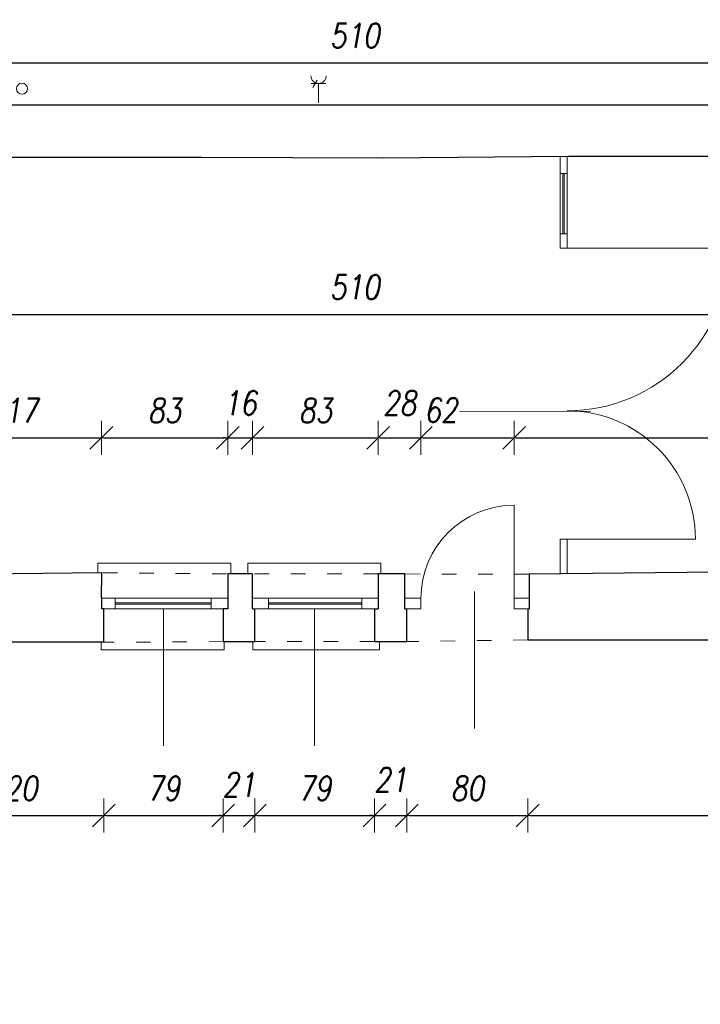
# Model space of a CAD drawing. Header units: millimetres. Extents: x -60479 to 14193, y -32440 to 949.
# Tile 48 of 68: x -24261 to -19767, y -13759 to -7253. Entities that reach past the tile are written whole.
import ezdxf

# ---------------------------------------------------------------- set-up
doc = ezdxf.new("R2010")
doc.units = ezdxf.units.MM
doc.header["$LTSCALE"] = 8
doc.linetypes.add('ACAD_ISO03W100', pattern=[30, 12, -18])
doc.layers.get('Defpoints').update_dxf_attribs({"lineweight": 0})
for name, color, linetype, lineweight in [('A_DIMEN', 7, 'Continuous', 0), ('instalacje', 6, 'Continuous', 0), ('parter_dzwi i okna', 3, 'Continuous', 0), ('parter_parapet', 6, 'Continuous', 0), ('parter_podciąg', 2, 'ACAD_ISO03W100', 0), ('parter_rzut', 7, 'Continuous', 30), ('wymiarowanie', 4, 'Continuous', 0)]:
    doc.layers.add(name, color=color, linetype=linetype, lineweight=lineweight)
doc.styles.add('ROMANS1', font='romans.shx', dxfattribs={"width": 0.8, "oblique": 10})
doc.dimstyles.new('NARCH100', dxfattribs={"dimscale": 100, "dimtxt": 1.6, "dimasz": 0.15, "dimexe": 0, "dimexo": 0, "dimgap": 1, "dimtad": 1, "dimdec": 0, "dimlfac": 0.1, "dimrnd": 1, "dimdsep": 46, "dimtxsty": 'ROMANS1', "dimblk": 'wym', "dimcen": -1.5, "dimse1": 1, "dimse2": 1, "dimclrd": 4, "dimclre": 4, "dimclrt": 3, "dimadec": 0, "dimazin": 0, "dimtfac": 0.04, "dimtdec": 0, "dimtmove": 2, "dimatfit": 3, "dimldrblk": 'wym', "dimfxl": 0, "dimtolj": 1, "dimarcsym": 0})

# ---------------------------------------------------------------- blocks, each defined once
blk = doc.blocks.new('wym')
at = {"layer": 'A_DIMEN', "color": 4, "ltscale": 100}
for p, q in [((-5, -5), (5, 5)), ((0, -7.5), (0, 7.5)), ((-5, 0), (5, 0))]:
    blk.add_line(p, q, dxfattribs=at)
blk = doc.blocks.new('*D393')
at = {"layer": 'Defpoints', "color": 0, "transparency": 16777216}
for p in [(-24911.2, -11367.2, 22637.2), (-23706.5, -11367.2, 22637.2), (-23706.5, -12512.1)]:
    blk.add_point(p, dxfattribs=at)
at = {"layer": 'instalacje', "color": 4, "lineweight": -2, "transparency": 16777216}
blk.add_line((-24896.2, -12512.1), (-23721.5, -12512.1), dxfattribs=at)
at = {"layer": 'instalacje', "color": 4, "lineweight": -2, "transparency": 16777216, "xscale": 15, "yscale": 15, "zscale": 15, "rotation": 179.9999999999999}
blk.add_blockref('wym', (-24911.2, -12512.1), dxfattribs=at)
at = {"layer": 'instalacje', "color": 4, "lineweight": -2, "transparency": 16777216, "xscale": 15, "yscale": 15, "zscale": 15}
blk.add_blockref('wym', (-23706.5, -12512.1), dxfattribs=at)
at = {"layer": 'instalacje', "color": 3, "transparency": 16777216, "insert": (-24308.8, -12332.1), "char_height": 160, "attachment_point": 5, "style": 'ROMANS1'}
blk.add_mtext('\\A1;120', dxfattribs=at)
blk = doc.blocks.new('*D394')
at = {"layer": 'Defpoints', "color": 0, "transparency": 16777216}
for p in [(-23706.5, -11367.2, 22637.2), (-22917, -11362.9), (-22917, -12512.1)]:
    blk.add_point(p, dxfattribs=at)
at = {"layer": 'instalacje', "color": 4, "lineweight": -2, "transparency": 16777216}
blk.add_line((-23691.5, -12512.1), (-22932, -12512.1), dxfattribs=at)
at = {"layer": 'instalacje', "color": 4, "lineweight": -2, "transparency": 16777216, "xscale": 15, "yscale": 15, "zscale": 15, "rotation": 179.9999999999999}
blk.add_blockref('wym', (-23706.5, -12512.1), dxfattribs=at)
at = {"layer": 'instalacje', "color": 4, "lineweight": -2, "transparency": 16777216, "xscale": 15, "yscale": 15, "zscale": 15}
blk.add_blockref('wym', (-22917, -12512.1), dxfattribs=at)
at = {"layer": 'instalacje', "color": 3, "transparency": 16777216, "insert": (-23311.7, -12332.1), "char_height": 160, "attachment_point": 5, "style": 'ROMANS1'}
blk.add_mtext('\\A1;79', dxfattribs=at)
blk = doc.blocks.new('*D395')
at = {"layer": 'Defpoints', "color": 0, "transparency": 16777216}
for p in [(-22917, -11362.9), (-22708.2, -11362.6), (-22708.2, -12512.1)]:
    blk.add_point(p, dxfattribs=at)
at = {"layer": 'instalacje', "color": 4, "lineweight": -2, "transparency": 16777216}
for p, q in [((-22932, -12512.1), (-22947, -12512.1)), ((-22917, -12512.1), (-22708.2, -12512.1)), ((-22693.2, -12512.1), (-22678.2, -12512.1))]:
    blk.add_line(p, q, dxfattribs=at)
at = {"layer": 'instalacje', "color": 4, "lineweight": -2, "transparency": 16777216, "xscale": 15, "yscale": 15, "zscale": 15}
for p, rotation in [((-22917, -12512.1), 359.9999999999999), ((-22708.2, -12512.1), 179.9999999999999)]:
    blk.add_blockref('wym', p, dxfattribs=dict(at, rotation=rotation))
at = {"layer": 'instalacje', "color": 3, "transparency": 16777216, "insert": (-22812.6, -12308.8), "char_height": 160, "attachment_point": 5, "style": 'ROMANS1'}
blk.add_mtext('\\A1;21', dxfattribs=at)
blk = doc.blocks.new('*D396')
at = {"layer": 'Defpoints', "color": 0, "transparency": 16777216}
for p in [(-22708.2, -11362.6), (-21918.8, -11362.9), (-21918.8, -12512.1)]:
    blk.add_point(p, dxfattribs=at)
at = {"layer": 'instalacje', "color": 4, "lineweight": -2, "transparency": 16777216}
blk.add_line((-22693.2, -12512.1), (-21933.8, -12512.1), dxfattribs=at)
at = {"layer": 'instalacje', "color": 4, "lineweight": -2, "transparency": 16777216, "xscale": 15, "yscale": 15, "zscale": 15, "rotation": 179.9999999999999}
blk.add_blockref('wym', (-22708.2, -12512.1), dxfattribs=at)
at = {"layer": 'instalacje', "color": 4, "lineweight": -2, "transparency": 16777216, "xscale": 15, "yscale": 15, "zscale": 15}
blk.add_blockref('wym', (-21918.8, -12512.1), dxfattribs=at)
at = {"layer": 'instalacje', "color": 3, "transparency": 16777216, "insert": (-22313.5, -12332.1), "char_height": 160, "attachment_point": 5, "style": 'ROMANS1'}
blk.add_mtext('\\A1;79', dxfattribs=at)
blk = doc.blocks.new('*D397')
at = {"layer": 'Defpoints', "color": 0, "transparency": 16777216}
for p in [(-21918.8, -11362.9), (-21704.4, -11362.1), (-21704.4, -12512.1)]:
    blk.add_point(p, dxfattribs=at)
at = {"layer": 'instalacje', "color": 4, "lineweight": -2, "transparency": 16777216}
for p, q in [((-21933.8, -12512.1), (-21948.8, -12512.1)), ((-21918.8, -12512.1), (-21704.4, -12512.1)), ((-21689.4, -12512.1), (-21674.4, -12512.1))]:
    blk.add_line(p, q, dxfattribs=at)
at = {"layer": 'instalacje', "color": 4, "lineweight": -2, "transparency": 16777216, "xscale": 15, "yscale": 15, "zscale": 15}
for p, rotation in [((-21918.8, -12512.1), 359.9999999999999), ((-21704.4, -12512.1), 179.9999999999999)]:
    blk.add_blockref('wym', p, dxfattribs=dict(at, rotation=rotation))
at = {"layer": 'instalacje', "color": 3, "transparency": 16777216, "insert": (-21811.6, -12276.3), "char_height": 160, "attachment_point": 5, "style": 'ROMANS1'}
blk.add_mtext('\\A1;21', dxfattribs=at)
blk = doc.blocks.new('*D398')
at = {"layer": 'Defpoints', "color": 0, "transparency": 16777216}
for p in [(-21704.4, -11362.1), (-20906.5, -11351.2), (-20906.5, -12512.1)]:
    blk.add_point(p, dxfattribs=at)
at = {"layer": 'instalacje', "color": 4, "lineweight": -2, "transparency": 16777216}
blk.add_line((-21689.4, -12512.1), (-20921.5, -12512.1), dxfattribs=at)
at = {"layer": 'instalacje', "color": 4, "lineweight": -2, "transparency": 16777216, "xscale": 15, "yscale": 15, "zscale": 15, "rotation": 179.9999999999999}
blk.add_blockref('wym', (-21704.4, -12512.1), dxfattribs=at)
at = {"layer": 'instalacje', "color": 4, "lineweight": -2, "transparency": 16777216, "xscale": 15, "yscale": 15, "zscale": 15}
blk.add_blockref('wym', (-20906.5, -12512.1), dxfattribs=at)
at = {"layer": 'instalacje', "color": 3, "transparency": 16777216, "insert": (-21305.4, -12332.1), "char_height": 160, "attachment_point": 5, "style": 'ROMANS1'}
blk.add_mtext('\\A1;80', dxfattribs=at)
blk = doc.blocks.new('*D399')
at = {"layer": 'Defpoints', "color": 0, "transparency": 16777216}
for p in [(-20906.5, -11351.2), (-17020.3, -11350.8), (-17020.3, -12512.1)]:
    blk.add_point(p, dxfattribs=at)
at = {"layer": 'instalacje', "color": 4, "lineweight": -2, "transparency": 16777216}
blk.add_line((-20891.5, -12512.1), (-17035.3, -12512.1), dxfattribs=at)
at = {"layer": 'instalacje', "color": 4, "lineweight": -2, "transparency": 16777216, "xscale": 15, "yscale": 15, "zscale": 15, "rotation": 179.9999999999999}
blk.add_blockref('wym', (-20906.5, -12512.1), dxfattribs=at)
at = {"layer": 'instalacje', "color": 4, "lineweight": -2, "transparency": 16777216, "xscale": 15, "yscale": 15, "zscale": 15}
blk.add_blockref('wym', (-17020.3, -12512.1), dxfattribs=at)
at = {"layer": 'instalacje', "color": 3, "transparency": 16777216, "insert": (-18963.4, -12332.1), "char_height": 160, "attachment_point": 5, "style": 'ROMANS1'}
blk.add_mtext('\\A1;389', dxfattribs=at)
blk = doc.blocks.new('*D683')
at = {"layer": 'Defpoints', "color": 0, "transparency": 16777216}
for p in [(-19501.9, -7538.1), (-24596.9, -8062.3), (-19501.9, -8062.3)]:
    blk.add_point(p, dxfattribs=at)
at = {"layer": 'instalacje', "color": 4, "lineweight": -2, "transparency": 16777216}
blk.add_line((-24581.9, -7538.1), (-19516.9, -7538.1), dxfattribs=at)
at = {"layer": 'instalacje', "color": 4, "lineweight": -2, "transparency": 16777216, "xscale": 15, "yscale": 15, "zscale": 15, "rotation": 179.9999999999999}
blk.add_blockref('wym', (-24596.9, -7538.1), dxfattribs=at)
at = {"layer": 'instalacje', "color": 4, "lineweight": -2, "transparency": 16777216, "xscale": 15, "yscale": 15, "zscale": 15}
blk.add_blockref('wym', (-19501.9, -7538.1), dxfattribs=at)
at = {"layer": 'instalacje', "color": 3, "transparency": 16777216, "insert": (-22049.4, -7358.1), "char_height": 160, "attachment_point": 5, "style": 'ROMANS1'}
blk.add_mtext('\\A1;510', dxfattribs=at)
blk = doc.blocks.new('*D768')
at = {"layer": 'Defpoints', "color": 0, "transparency": 16777216}
for p in [(-23722.1, -10015.9), (-24890.9, -11076.6), (-23722.1, -11076.7)]:
    blk.add_point(p, dxfattribs=at)
at = {"layer": 'instalacje', "color": 4, "lineweight": -2, "transparency": 16777216}
blk.add_line((-24875.9, -10015.9), (-23737.1, -10015.9), dxfattribs=at)
at = {"layer": 'instalacje', "color": 4, "lineweight": -2, "transparency": 16777216, "xscale": 15, "yscale": 15, "zscale": 15, "rotation": 179.9999999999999}
blk.add_blockref('wym', (-24890.9, -10015.9), dxfattribs=at)
at = {"layer": 'instalacje', "color": 4, "lineweight": -2, "transparency": 16777216, "xscale": 15, "yscale": 15, "zscale": 15}
blk.add_blockref('wym', (-23722.1, -10015.9), dxfattribs=at)
at = {"layer": 'instalacje', "color": 3, "transparency": 16777216, "insert": (-24306.5, -9835.9), "char_height": 160, "attachment_point": 5, "style": 'ROMANS1'}
blk.add_mtext('\\A1;117', dxfattribs=at)
blk = doc.blocks.new('*D769')
at = {"layer": 'Defpoints', "color": 0, "transparency": 16777216}
for p in [(-22887.7, -10015.9), (-23722.1, -11076.7), (-22887.7, -11078.3)]:
    blk.add_point(p, dxfattribs=at)
at = {"layer": 'instalacje', "color": 4, "lineweight": -2, "transparency": 16777216}
blk.add_line((-23707.1, -10015.9), (-22902.7, -10015.9), dxfattribs=at)
at = {"layer": 'instalacje', "color": 4, "lineweight": -2, "transparency": 16777216, "xscale": 15, "yscale": 15, "zscale": 15, "rotation": 179.9999999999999}
blk.add_blockref('wym', (-23722.1, -10015.9), dxfattribs=at)
at = {"layer": 'instalacje', "color": 4, "lineweight": -2, "transparency": 16777216, "xscale": 15, "yscale": 15, "zscale": 15}
blk.add_blockref('wym', (-22887.7, -10015.9), dxfattribs=at)
at = {"layer": 'instalacje', "color": 3, "transparency": 16777216, "insert": (-23304.9, -9835.9), "char_height": 160, "attachment_point": 5, "style": 'ROMANS1'}
blk.add_mtext('\\A1;83', dxfattribs=at)
blk = doc.blocks.new('*D770')
at = {"layer": 'Defpoints', "color": 0, "transparency": 16777216}
for p in [(-22724, -10015.9), (-22887.7, -11078.3), (-22724, -11076.7)]:
    blk.add_point(p, dxfattribs=at)
at = {"layer": 'instalacje', "color": 4, "lineweight": -2, "transparency": 16777216}
for p, q in [((-22902.7, -10015.9), (-22917.7, -10015.9)), ((-22887.7, -10015.9), (-22724, -10015.9)), ((-22709, -10015.9), (-22694, -10015.9))]:
    blk.add_line(p, q, dxfattribs=at)
at = {"layer": 'instalacje', "color": 4, "lineweight": -2, "transparency": 16777216, "xscale": 15, "yscale": 15, "zscale": 15}
for p, rotation in [((-22887.7, -10015.9), 359.9999999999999), ((-22724, -10015.9), 179.9999999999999)]:
    blk.add_blockref('wym', p, dxfattribs=dict(at, rotation=rotation))
at = {"layer": 'instalacje', "color": 3, "transparency": 16777216, "insert": (-22805.8, -9785.9), "char_height": 160, "attachment_point": 5, "style": 'ROMANS1'}
blk.add_mtext('\\A1;16', dxfattribs=at)
blk = doc.blocks.new('*D771')
at = {"layer": 'Defpoints', "color": 0, "transparency": 16777216}
for p in [(-21893.8, -10015.9), (-22724, -11076.7), (-21893.8, -11078.3)]:
    blk.add_point(p, dxfattribs=at)
at = {"layer": 'instalacje', "color": 4, "lineweight": -2, "transparency": 16777216}
blk.add_line((-22709, -10015.9), (-21908.8, -10015.9), dxfattribs=at)
at = {"layer": 'instalacje', "color": 4, "lineweight": -2, "transparency": 16777216, "xscale": 15, "yscale": 15, "zscale": 15, "rotation": 179.9999999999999}
blk.add_blockref('wym', (-22724, -10015.9), dxfattribs=at)
at = {"layer": 'instalacje', "color": 4, "lineweight": -2, "transparency": 16777216, "xscale": 15, "yscale": 15, "zscale": 15}
blk.add_blockref('wym', (-21893.8, -10015.9), dxfattribs=at)
at = {"layer": 'instalacje', "color": 3, "transparency": 16777216, "insert": (-22308.9, -9835.9), "char_height": 160, "attachment_point": 5, "style": 'ROMANS1'}
blk.add_mtext('\\A1;83', dxfattribs=at)
blk = doc.blocks.new('*D772')
at = {"layer": 'Defpoints', "color": 0, "transparency": 16777216}
for p in [(-21611.4, -10015.9), (-21893.8, -11078.3), (-21611.4, -11076.6)]:
    blk.add_point(p, dxfattribs=at)
at = {"layer": 'instalacje', "color": 4, "lineweight": -2, "transparency": 16777216}
blk.add_line((-21878.8, -10015.9), (-21626.4, -10015.9), dxfattribs=at)
at = {"layer": 'instalacje', "color": 4, "lineweight": -2, "transparency": 16777216, "xscale": 15, "yscale": 15, "zscale": 15, "rotation": 179.9999999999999}
blk.add_blockref('wym', (-21893.8, -10015.9), dxfattribs=at)
at = {"layer": 'instalacje', "color": 4, "lineweight": -2, "transparency": 16777216, "xscale": 15, "yscale": 15, "zscale": 15}
blk.add_blockref('wym', (-21611.4, -10015.9), dxfattribs=at)
at = {"layer": 'instalacje', "color": 3, "transparency": 16777216, "insert": (-21752.6, -9785.9), "char_height": 160, "attachment_point": 5, "style": 'ROMANS1'}
blk.add_mtext('\\A1;28', dxfattribs=at)
blk = doc.blocks.new('*D773')
at = {"layer": 'Defpoints', "color": 0, "transparency": 16777216}
for p in [(-20995.9, -10015.9), (-21611.4, -11076.6), (-20995.9, -11076.6)]:
    blk.add_point(p, dxfattribs=at)
at = {"layer": 'instalacje', "color": 4, "lineweight": -2, "transparency": 16777216}
blk.add_line((-21596.4, -10015.9), (-21010.9, -10015.9), dxfattribs=at)
at = {"layer": 'instalacje', "color": 4, "lineweight": -2, "transparency": 16777216, "xscale": 15, "yscale": 15, "zscale": 15, "rotation": 179.9999999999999}
blk.add_blockref('wym', (-21611.4, -10015.9), dxfattribs=at)
at = {"layer": 'instalacje', "color": 4, "lineweight": -2, "transparency": 16777216, "xscale": 15, "yscale": 15, "zscale": 15}
blk.add_blockref('wym', (-20995.9, -10015.9), dxfattribs=at)
at = {"layer": 'instalacje', "color": 3, "transparency": 16777216, "insert": (-21479.9, -9833.5), "char_height": 160, "attachment_point": 5, "style": 'ROMANS1'}
blk.add_mtext('\\A1;62', dxfattribs=at)
blk = doc.blocks.new('*D774')
at = {"layer": 'Defpoints', "color": 0, "transparency": 16777216}
for p in [(-16929.6, -10015.9), (-16929.6, -10875.1), (-20995.9, -11076.6)]:
    blk.add_point(p, dxfattribs=at)
at = {"layer": 'instalacje', "color": 4, "lineweight": -2, "transparency": 16777216}
blk.add_line((-20980.9, -10015.9), (-16944.6, -10015.9), dxfattribs=at)
at = {"layer": 'instalacje', "color": 4, "lineweight": -2, "transparency": 16777216, "xscale": 15, "yscale": 15, "zscale": 15, "rotation": 179.9999999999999}
blk.add_blockref('wym', (-20995.9, -10015.9), dxfattribs=at)
at = {"layer": 'instalacje', "color": 4, "lineweight": -2, "transparency": 16777216, "xscale": 15, "yscale": 15, "zscale": 15}
blk.add_blockref('wym', (-16929.6, -10015.9), dxfattribs=at)
at = {"layer": 'instalacje', "color": 3, "transparency": 16777216, "insert": (-18962.8, -9835.9), "char_height": 160, "attachment_point": 5, "style": 'ROMANS1'}
blk.add_mtext('\\A1;407', dxfattribs=at)
blk = doc.blocks.new('*D640')
at = {"layer": 'Defpoints', "color": 0, "transparency": 16777216}
for p in [(-24596.9, -8157.1), (-19501.9, -8157.1), (-19501.9, -9200.1)]:
    blk.add_point(p, dxfattribs=at)
at = {"layer": 'instalacje', "color": 4, "lineweight": -2, "transparency": 16777216}
blk.add_line((-24581.9, -9200.1), (-19516.9, -9200.1), dxfattribs=at)
at = {"layer": 'instalacje', "color": 4, "lineweight": -2, "transparency": 16777216, "xscale": 15, "yscale": 15, "zscale": 15, "rotation": 179.9999999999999}
blk.add_blockref('wym', (-24596.9, -9200.1), dxfattribs=at)
at = {"layer": 'instalacje', "color": 4, "lineweight": -2, "transparency": 16777216, "xscale": 15, "yscale": 15, "zscale": 15}
blk.add_blockref('wym', (-19501.9, -9200.1), dxfattribs=at)
at = {"layer": 'instalacje', "color": 3, "transparency": 16777216, "insert": (-22049.4, -9020.1), "char_height": 160, "attachment_point": 5, "style": 'ROMANS1'}
blk.add_mtext('\\A1;510', dxfattribs=at)

msp = doc.modelspace()

# ---------------------------------------------------------------- linework, layer by layer
at = {"layer": 'instalacje'}
for points in [[(-22335.5, -7674), (-22239.6, -7674)], [(-22296.1, -7652.5), (-22326, -7702.2)], [(-22287.5, -7674), (-22287.5, -7802.1)]]:
    msp.add_lwpolyline(points, dxfattribs=at)
msp.add_circle((-24246.3, -7708.8), 36.2, dxfattribs=at)
msp.add_arc((-22287.5, -7623.8), 50.2, 180, 360, dxfattribs=at)
at = {"layer": 'parter_dzwi i okna'}
for points in [[(-20646.6, -8157.2), (-20646.6, -8763.4), (-20691.9, -8763.4), (-20691.9, -8157.6)], [(-20646.6, -8270), (-20691.9, -8270)], [(-20674, -8270), (-20674, -8667.6)], [(-20665.7, -8270), (-20665.7, -8667.6)], [(-20646.6, -8667.6), (-20691.9, -8667.6)], [(-20646.6, -8763.4), (-19572.5, -8763.4)], [(-20995.9, -10461.1), (-20995.9, -11076.6)], [(-20691.9, -10915.1), (-20691.9, -10684.9), (-20646.6, -10684.9), (-20646.6, -10914.6)], [(-20646.6, -10684.9), (-19799.3, -10684.9)], [(-23722.1, -11076.7), (-22887.7, -11076.6)], [(-23631.4, -11146.6), (-23631.4, -11076.7)], [(-23631.4, -11106.3), (-22995.9, -11106.3)], [(-23631.4, -11115.9), (-22995.9, -11115.9)], [(-22995.9, -11146.6), (-22995.9, -11076.6)], [(-22724, -11076.7), (-21893.8, -11076.6)], [(-22618, -11146.6), (-22618, -11076.7)], [(-22618, -11106.3), (-22002.5, -11106.3)], [(-22618, -11115.9), (-22002.5, -11115.9)], [(-22002.5, -11146.6), (-22002.5, -11076.6)], [(-21717.8, -11076.6), (-21611.4, -11076.6)], [(-21611.4, -11146.6), (-21611.4, -11076.7)], [(-20995.9, -11146.6), (-20995.9, -11076.6)], [(-20995.9, -11076.6), (-20896.9, -11076.6)], [(-23706.5, -11146.6), (-22917, -11146.6)], [(-22708.2, -11146.6), (-21918.8, -11146.6)], [(-21706.6, -11146.6), (-21611.4, -11146.6)], [(-20995.9, -11146.6), (-20906.5, -11146.6)]]:
    msp.add_lwpolyline(points, dxfattribs=at)
for centre, radius, start, end in [((-20646.6, -8763.4), 1074.1, 270, 0), ((-20646.6, -10684.9), 847.4, 0, 90), ((-20995.9, -11076.7), 615.6, 90.00709, 180)]:
    msp.add_arc(centre, radius, start, end, dxfattribs=at)
at = {"layer": 'parter_parapet'}
for points in [[(-23744.8, -10908.4), (-23744.8, -10844.9), (-22867.9, -10844.9), (-22867.9, -10915.8)], [(-22753.6, -10915.8), (-22753.6, -10844.9), (-21876.7, -10844.9), (-21876.7, -10915.8)], [(-23722.3, -11367.2), (-23722.3, -11416.6), (-22909.9, -11416.6), (-22910.1, -11362.9)], [(-22721.3, -11362.6), (-22721.3, -11416.6), (-21885, -11416.6), (-21885.2, -11362.9)]]:
    msp.add_lwpolyline(points, dxfattribs=at)
at = {"layer": 'parter_podciąg'}
for points in [[(-23711.3, -10908.1), (-22887.7, -10915.8)], [(-21893.8, -10915.8), (-22723.3, -10915.8)], [(-20896.9, -10917.2), (-21717.1, -10915.8)], [(-22917, -11362.9), (-23706.5, -11367.2)], [(-21918.8, -11362.9), (-22708.2, -11362.9)], [(-20906.5, -11351.2), (-21704.4, -11362.1)]]:
    msp.add_lwpolyline(points, dxfattribs=at)
at = {"layer": 'parter_rzut'}
for p, q in [((-23722.1, -11076.7), (-23719.7, -10908.2)), ((-23706.5, -11367.2, 22637.2), (-23706.5, -11146.6, 22637.2)), ((-20906.5, -11146.6), (-20906.5, -11351.2)), ((-20906.5, -11351.2), (-20707.2, -11350.8))]:
    msp.add_line(p, q, dxfattribs=at)
for points in [[(-19782, -8157.1), (-20636.8, -8157.1), (-21858.1, -8168.4), (-23060.4, -8164.3), (-24556.6, -8164.4), (-24556.6, -7814.7), (-24135.8, -7814.7)], [(-24135.8, -7814.7), (-19547.1, -7814.7)], [(-19547.1, -8157.1), (-19782, -8157.1)], [(-16595.7, -11021.5), (-16595.7, -10799.3), (-16929.6, -10799.3), (-16929.6, -10875.1), (-20896.9, -10917.2), (-20896.9, -11146.6)], [(-23719.7, -10908.2), (-24890.9, -10920.6)], [(-22724.3, -11146.2), (-22723.3, -10915.8), (-22887.7, -10915.8)], [(-22887.7, -10915.8), (-22887.7, -11078.3), (-22887.7, -11146.2)], [(-21718.1, -11146.2), (-21717.1, -10915.8), (-21893.8, -10915.8)], [(-21893.8, -10915.8), (-21893.8, -11078.3)], [(-23722.1, -11076.7), (-23722.1, -11146.6)], [(-21893.8, -11076.6), (-21893.8, -11146.6)], [(-23706.5, -11146.6), (-23722.1, -11146.6)], [(-22917, -11146.2), (-22917, -11362.9), (-22708.2, -11362.6), (-22708.2, -11146.2)], [(-22887.7, -11146.2), (-22917, -11146.2)], [(-22724.3, -11146.2), (-22708.2, -11146.2)], [(-21918.8, -11146.6), (-21918.8, -11362.9), (-21704.4, -11362.1), (-21704.4, -11145.7)], [(-21918.8, -11146.6), (-21893.8, -11146.6)], [(-21718.1, -11146.2), (-21706.6, -11146.2)], [(-21717.7, -11146.2), (-21706.6, -11146.2)], [(-20906.5, -11146.6), (-20896.9, -11146.6)], [(-20899.3, -11146.6), (-20896.9, -11146.6)], [(-20707.2, -11350.8), (-18147.2, -11350.8)]]:
    msp.add_lwpolyline(points, dxfattribs=at)
at = {"layer": 'parter_rzut', "elevation": 22637.2}
msp.add_lwpolyline([(-23706.5, -11367.2), (-24911.2, -11367.2)], dxfattribs=at)
at = {"layer": 'wymiarowanie'}
for points in [[(-21357.3, -9840.5), (-20490.2, -9841.3)], [(-21257.5, -11937.1), (-21256.9, -11031.6)], [(-23312.3, -12052.1), (-23311.7, -11146.6)], [(-22314, -12052.1), (-22313.5, -11146.6)]]:
    msp.add_lwpolyline(points, dxfattribs=at)

# ---------------------------------------------------------------- dimensions: what is measured, and where the dimension line sits
at = {"layer": 'instalacje'}
for base, p1, p2, picture, middle in [((-19501.8608, -7538.1116), (-24596.9248, -8062.3398), (-19501.8608, -8062.3398), '*D683', (-22049.3928, -7358.1116)), ((-19501.8608, -9200.1223), (-24596.9248, -8157.0764), (-19501.8608, -8157.0764), '*D640', (-22049.3928, -9020.1223)), ((-22724, -10015.9), (-22887.7, -11078.3), (-22724, -11076.7), '*D770', (-22805.8, -9785.9)), ((-21611.4, -10015.9), (-21893.8, -11078.3), (-21611.4, -11076.6), '*D772', (-21752.6, -9785.9)), ((-23722.1, -10015.9), (-24890.9, -11076.6), (-23722.1, -11076.7), '*D768', (-24306.5, -9835.9)), ((-22887.7, -10015.9), (-23722.1, -11076.7), (-22887.7, -11078.3), '*D769', (-23304.9, -9835.9)), ((-21893.8, -10015.9), (-22724, -11076.7), (-21893.8, -11078.3), '*D771', (-22308.9, -9835.9)), ((-16929.6, -10015.9), (-20995.9, -11076.6), (-16929.6, -10875.1), '*D774', (-18962.8, -9835.9)), ((-23706.5, -12512.1), (-24911.2, -11367.2, 22637.2), (-23706.5, -11367.2, 22637.2), '*D393', (-24308.8, -12332.1)), ((-22917, -12512.1), (-23706.5, -11367.2, 22637.2), (-22917, -11362.9), '*D394', (-23311.7, -12332.1)), ((-21918.8, -12512.1), (-22708.2, -11362.6), (-21918.8, -11362.9), '*D396', (-22313.5, -12332.1)), ((-20906.5, -12512.1), (-21704.4, -11362.1), (-20906.5, -11351.2), '*D398', (-21305.4, -12332.1)), ((-17020.3, -12512.1), (-20906.5, -11351.2), (-17020.3, -11350.8), '*D399', (-18963.4, -12332.1))]:
    dim = msp.add_linear_dim(base=base, p1=p1, p2=p2, dimstyle='NARCH100', dxfattribs=at)
    dim.commit()
    dim.dimension.update_dxf_attribs({"geometry": picture, "text_midpoint": middle})
for base, p1, p2, picture, middle in [((-20995.9, -10015.9), (-21611.4, -11076.6), (-20995.9, -11076.6), '*D773', (-21479.9, -9833.5)), ((-22708.2, -12512.1), (-22917, -11362.9), (-22708.2, -11362.6), '*D395', (-22812.6, -12308.8)), ((-21704.4, -12512.1), (-21918.8, -11362.9), (-21704.4, -11362.1), '*D397', (-21811.6, -12276.3))]:
    dim = msp.add_linear_dim(base=base, p1=p1, p2=p2, dimstyle='NARCH100', dxfattribs=at)
    dim.commit()
    dim.dimension.update_dxf_attribs({"geometry": picture, "text_midpoint": middle, "dimtype": 160})

doc.saveas('drawing.dxf')
